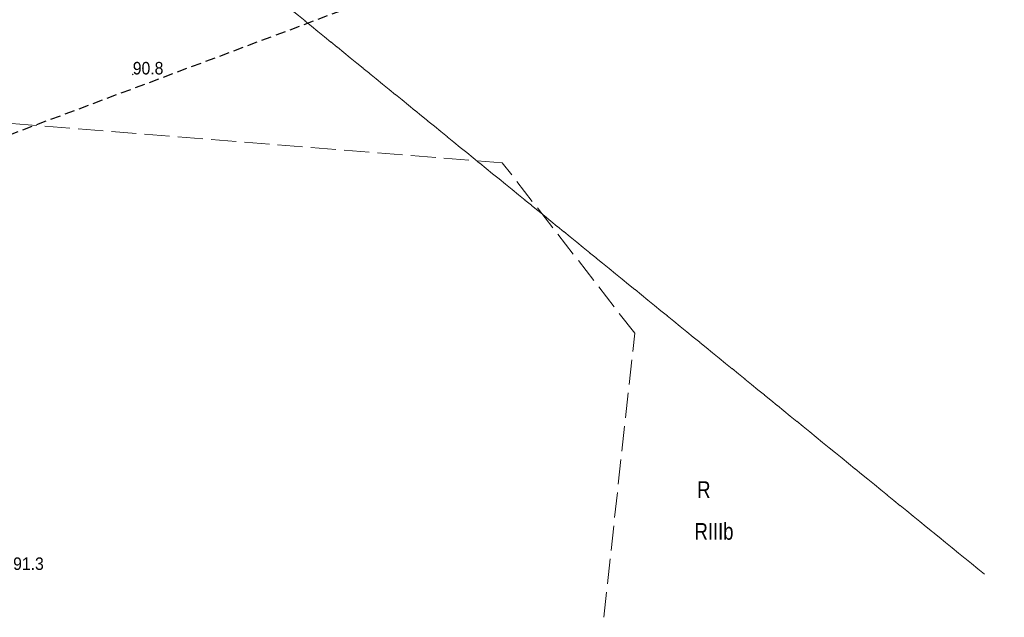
# Model space of a CAD drawing. Header units: metres. Extents: x 6540907 to 6541833, y 5893434 to 5894895.
# Tile 101 of 256: x 6541198 to 6541257, y 5893989 to 5894025. Entities that reach past the tile are written whole.
import ezdxf
from ezdxf.enums import TextEntityAlignment as Align

# ---------------------------------------------------------------- set-up
doc = ezdxf.new("R2010")
doc.units = ezdxf.units.M
doc.header["$MEASUREMENT"] = 0
for name, pattern in [('2', [0.9, 0.6, -0.3]), ('egkk-500', [2, 1.5, -0.5]), ('egug-500', [1, 0.5, -0.5])]:
    doc.linetypes.add(name, pattern=pattern)
doc.layers.get('0').update_dxf_attribs({"color": 2, "linetype": 'CONTINUOUS', "lineweight": 5})
for name, color, linetype, lineweight in [('209-oznaczenie konturu klasyfikacyjnego', 251, 'CONTINUOUS', 9), ('210-oznaczenie konturu użytku gruntowego', 251, 'CONTINUOUS', 9), ('217-kontur klasyfikacyjny', 251, 'CONTINUOUS', 9), ('218-kontur użytku gruntowego', 251, 'CONTINUOUS', 9), ('pikieta naturalna', 251, 'CONTINUOUS', 9), ('pikieta naturalna-Atr2', 251, 'CONTINUOUS', 9), ('Zakres', 252, 'CONTINUOUS', 15)]:
    doc.layers.add(name, color=color, linetype=linetype, lineweight=lineweight)
doc.styles.get("Standard").update_dxf_attribs({"font": 'Arial', "width": 0.75})

# ---------------------------------------------------------------- blocks, each defined once
blk = doc.blocks.new('PW01')
at = {"linetype": 'Continuous', "lineweight": 13}
h = blk.add_hatch(color=0, dxfattribs=at)
edge = h.paths.add_edge_path()
edge.add_arc((0, 0), 0.045, 0, 360)

msp = doc.modelspace()

# ---------------------------------------------------------------- linework, layer by layer
at = {"layer": '217-kontur klasyfikacyjny', "linetype": 'egkk-500', "lineweight": 18, "flags": 128}
for points in [[(6541226.66, 5894016.104), (6541181.23, 5894019.744)], [(6541234.6, 5894005.894), (6541226.66, 5894016.104)], [(6541232.1, 5893982.924), (6541234.6, 5894005.894)]]:
    msp.add_lwpolyline(points, dxfattribs=at)
at = {"layer": '218-kontur użytku gruntowego', "linetype": 'egug-500', "lineweight": 18, "flags": 128}
for points in [[(6541255.558, 5893991.458), (6541202.82, 5894034.378)], [(6541202.82, 5894034.378), (6541255.558, 5893991.458)]]:
    msp.add_lwpolyline(points, dxfattribs=at)
at = {"layer": 'Zakres', "linetype": '2', "lineweight": 25, "flags": 128}
msp.add_lwpolyline([(6540930.81, 5894138.998), (6540952.62, 5894104.358), (6541020.61, 5894149.898), (6541060.25, 5894156.888), (6541133.37, 5894078.638), (6541132.66, 5893993.648), (6541235.67, 5894032.198), (6541230.54, 5894073.888), (6541183.33, 5894098.858), (6541196.93, 5894167.598), (6541212.33, 5894173.368), (6541232.27, 5894180.688), (6541273.87, 5894169.588), (6541300.52, 5894171.388), (6541358.25, 5894159.198), (6541525.85, 5894067.408), (6541649.47, 5894053.448), (6541682.61, 5894090.486)], dxfattribs=at)

# ---------------------------------------------------------------- block references
at = {"layer": 'pikieta naturalna', "linetype": 'Continuous', "lineweight": 13}
msp.add_blockref('PW01', (6541204.52, 5894021.388), dxfattribs=at)

# ---------------------------------------------------------------- texts
at = {"layer": '209-oznaczenie konturu klasyfikacyjnego', "linetype": 'Continuous', "lineweight": 18, "width": 0.79}
msp.add_text('RIIIb', height=1, dxfattribs=at).set_placement((6541238.19, 5893994.518), align=Align.TOP_LEFT)
at = {"layer": '210-oznaczenie konturu użytku gruntowego', "linetype": 'Continuous', "lineweight": 18, "width": 0.79}
msp.add_text('R', height=1, dxfattribs=at).set_placement((6541238.35, 5893996.018))
at = {"layer": 'pikieta naturalna-Atr2', "width": 0.9}
for s, p in [('90.8', (6541204.52, 5894021.388)), ('91.3', (6541197.35, 5893991.708))]:
    msp.add_text(s, height=0.75, dxfattribs=at).set_placement(p)

doc.saveas('drawing.dxf')
